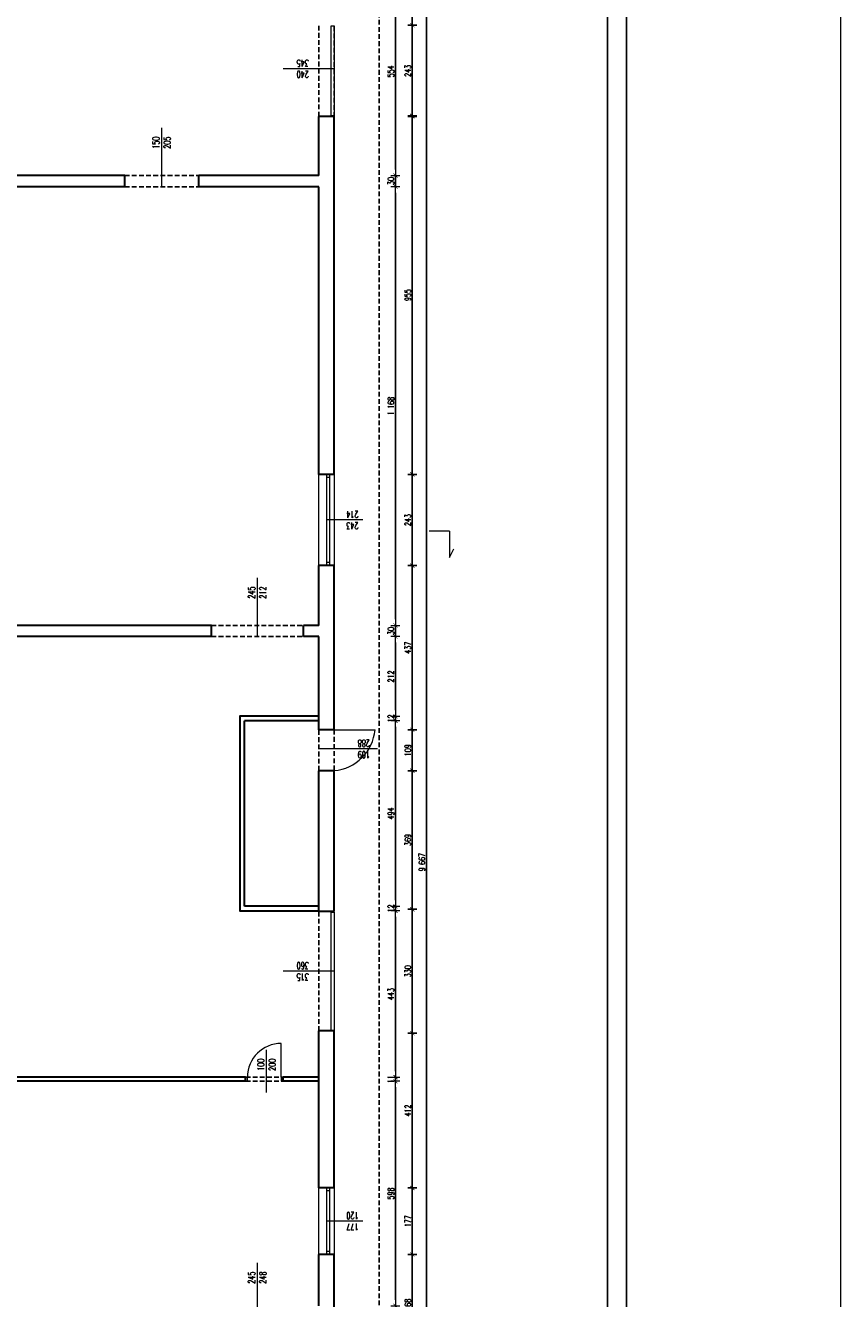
# Model space of a CAD drawing. Header units: millimetres. Extents: x -2948 to 78628, y 64669 to 215420.
# Tile 21 of 256: x 48060 to 50232, y 77015 to 80405. Entities that reach past the tile are written whole.
import ezdxf

# ---------------------------------------------------------------- set-up
doc = ezdxf.new("R2010")
doc.units = ezdxf.units.MM
doc.linetypes.add('HIDDEN', pattern=[9.525, 6.35, -3.175])
for name, color, linetype, lineweight in [('-stolarka', 103, 'Continuous', 13), ('1_OPIS_OKNA', 60, 'Continuous', 13), ('OPIS', 2, 'Continuous', 13), ('POMOC', 1, 'Continuous', 13), ('STOLARKA', 3, 'Continuous', 13), ('stolarka opis', 60, 'Continuous', 13), ('WYMIAR', 5, 'Continuous', 13), ('ŚCIANY', 7, 'Continuous', 30)]:
    doc.layers.add(name, color=color, linetype=linetype, lineweight=lineweight)
doc.layers.add('FORMATKA', color=7, linetype='Continuous')
doc.layers.add('pomocnicza', color=4, linetype='Continuous')
doc.styles.add('style2', font='romans.shx', dxfattribs={"width": 0.7})
doc.dimstyles.new('100', dxfattribs={"dimscale": 80, "dimtxt": 0.2, "dimasz": 0.2, "dimexe": 1.25, "dimexo": 0.625, "dimgap": 0.05, "dimtad": 1, "dimdec": 0, "dimdsep": 46, "dimlunit": 6, "dimtxsty": 'style2', "dimblk1": 'TICK', "dimblk2": 'TICK', "dimsah": 1, "dimcen": 0.2, "dimse1": 1, "dimse2": 1, "dimclrd": 256, "dimclrt": 2, "dimadec": 0, "dimazin": 0, "dimtfac": 1, "dimtdec": 0, "dimtix": 1, "dimtmove": 1, "dimatfit": 0, "dimldrblk": 'DOTSMALL', "dimfxl": 1, "dimtolj": 1, "dimtzin": 0, "dimarcsym": 0})

# ---------------------------------------------------------------- blocks, each defined once
blk = doc.blocks.new('TICK')
at = {"color": 5}
for p, q in [((-1, 0), (1, 0)), ((0, -0.75), (0, 0.75))]:
    blk.add_line(p, q, dxfattribs=at)
at = {"const_width": 0.1}
blk.add_lwpolyline([(-0.35, -0.35), (0.35, 0.35)], dxfattribs=at)
blk = doc.blocks.new('*D695')
at = {"layer": 'Defpoints', "color": 0, "ltscale": 2, "transparency": 16777216}
for p in [(48918.9, 80829.5), (48927.2, 80405.5), (49090.8, 80405.5)]:
    blk.add_point(p, dxfattribs=at)
at = {"layer": 'WYMIAR', "lineweight": -2, "ltscale": 2, "transparency": 16777216}
blk.add_line((49090.8, 80813.5), (49090.8, 80421.5), dxfattribs=at)
at = {"layer": 'WYMIAR', "lineweight": -2, "ltscale": 2, "transparency": 16777216, "xscale": 16, "yscale": 16, "zscale": 16}
for p, rotation in [((49090.8, 80829.5), 90), ((49090.8, 80405.5), 270)]:
    blk.add_blockref('TICK', p, dxfattribs=dict(at, rotation=rotation))
at = {"layer": 'WYMIAR', "color": 2, "ltscale": 2, "transparency": 16777216, "insert": (49078.8, 80617.5), "char_height": 16, "attachment_point": 5, "rotation": 90, "style": 'style2'}
blk.add_mtext('\\A1;424', dxfattribs=at)
blk = doc.blocks.new('_DotSmall')
at = {"layer": 'OPIS', "color": 0, "const_width": 0.5}
blk.add_lwpolyline([(-0.0625, 0, 1), (0.0625, 0, 1)], format="xyb", close=True, dxfattribs=at)
blk = doc.blocks.new('*D651')
at = {"layer": 'Defpoints', "color": 0, "ltscale": 2, "transparency": 16777216}
for p in [(48927.2, 80405.5), (48927.2, 80162.5), (49090.8, 80162.5)]:
    blk.add_point(p, dxfattribs=at)
at = {"layer": 'WYMIAR', "lineweight": -2, "ltscale": 2, "transparency": 16777216}
blk.add_line((49090.8, 80389.5), (49090.8, 80178.5), dxfattribs=at)
at = {"layer": 'WYMIAR', "lineweight": -2, "ltscale": 2, "transparency": 16777216, "xscale": 16, "yscale": 16, "zscale": 16}
for p, rotation in [((49090.8, 80405.5), 90), ((49090.8, 80162.5), 270)]:
    blk.add_blockref('TICK', p, dxfattribs=dict(at, rotation=rotation))
at = {"layer": 'WYMIAR', "color": 2, "ltscale": 2, "transparency": 16777216, "insert": (49078.8, 80284), "char_height": 16, "attachment_point": 5, "rotation": 90, "style": 'style2'}
blk.add_mtext('\\A1;243', dxfattribs=at)
blk = doc.blocks.new('*D696')
at = {"layer": 'Defpoints', "color": 0, "ltscale": 2, "transparency": 16777216}
for p in [(48927.2, 79209.5), (48927.2, 78966.5), (49090.8, 78966.5)]:
    blk.add_point(p, dxfattribs=at)
at = {"layer": 'WYMIAR', "lineweight": -2, "ltscale": 2, "transparency": 16777216}
blk.add_line((49090.8, 79193.5), (49090.8, 78982.5), dxfattribs=at)
at = {"layer": 'WYMIAR', "lineweight": -2, "ltscale": 2, "transparency": 16777216, "xscale": 16, "yscale": 16, "zscale": 16}
for p, rotation in [((49090.8, 79209.5), 90), ((49090.8, 78966.5), 270)]:
    blk.add_blockref('TICK', p, dxfattribs=dict(at, rotation=rotation))
at = {"layer": 'WYMIAR', "color": 2, "ltscale": 2, "transparency": 16777216, "insert": (49078.8, 79088), "char_height": 16, "attachment_point": 5, "rotation": 90, "style": 'style2'}
blk.add_mtext('\\A1;243', dxfattribs=at)
blk = doc.blocks.new('*D652')
at = {"layer": 'Defpoints', "color": 0, "ltscale": 2, "transparency": 16777216}
for p in [(48927.2, 78966.5), (48886.2, 78529.5), (49090.8, 78529.5)]:
    blk.add_point(p, dxfattribs=at)
at = {"layer": 'WYMIAR', "lineweight": -2, "ltscale": 2, "transparency": 16777216}
blk.add_line((49090.8, 78950.5), (49090.8, 78545.5), dxfattribs=at)
at = {"layer": 'WYMIAR', "lineweight": -2, "ltscale": 2, "transparency": 16777216, "xscale": 16, "yscale": 16, "zscale": 16}
for p, rotation in [((49090.8, 78966.5), 90), ((49090.8, 78529.5), 270)]:
    blk.add_blockref('TICK', p, dxfattribs=dict(at, rotation=rotation))
at = {"layer": 'WYMIAR', "color": 2, "ltscale": 2, "transparency": 16777216, "insert": (49078.8, 78748), "char_height": 16, "attachment_point": 5, "rotation": 90, "style": 'style2'}
blk.add_mtext('\\A1;437', dxfattribs=at)
blk = doc.blocks.new('*D653')
at = {"layer": 'Defpoints', "color": 0, "ltscale": 2, "transparency": 16777216}
for p in [(48927.2, 78420.5), (48933.2, 78051.5), (49090.8, 78051.5)]:
    blk.add_point(p, dxfattribs=at)
at = {"layer": 'WYMIAR', "lineweight": -2, "ltscale": 2, "transparency": 16777216}
blk.add_line((49090.8, 78404.5), (49090.8, 78067.5), dxfattribs=at)
at = {"layer": 'WYMIAR', "lineweight": -2, "ltscale": 2, "transparency": 16777216, "xscale": 16, "yscale": 16, "zscale": 16}
for p, rotation in [((49090.8, 78420.5), 90), ((49090.8, 78051.5), 270)]:
    blk.add_blockref('TICK', p, dxfattribs=dict(at, rotation=rotation))
at = {"layer": 'WYMIAR', "color": 2, "ltscale": 2, "transparency": 16777216, "insert": (49078.8, 78236), "char_height": 16, "attachment_point": 5, "rotation": 90, "style": 'style2'}
blk.add_mtext('\\A1;369', dxfattribs=at)
blk = doc.blocks.new('*D654')
at = {"layer": 'Defpoints', "color": 0, "ltscale": 2, "transparency": 16777216}
for p in [(48882.6, 78051.5), (48882.6, 77721.5), (49090.8, 77721.5)]:
    blk.add_point(p, dxfattribs=at)
at = {"layer": 'WYMIAR', "lineweight": -2, "ltscale": 2, "transparency": 16777216}
blk.add_line((49090.8, 78035.5), (49090.8, 77737.5), dxfattribs=at)
at = {"layer": 'WYMIAR', "lineweight": -2, "ltscale": 2, "transparency": 16777216, "xscale": 16, "yscale": 16, "zscale": 16}
for p, rotation in [((49090.8, 78051.5), 90), ((49090.8, 77721.5), 270)]:
    blk.add_blockref('TICK', p, dxfattribs=dict(at, rotation=rotation))
at = {"layer": 'WYMIAR', "color": 2, "ltscale": 2, "transparency": 16777216, "insert": (49078.8, 77886.5), "char_height": 16, "attachment_point": 5, "rotation": 90, "style": 'style2'}
blk.add_mtext('\\A1;330', dxfattribs=at)
blk = doc.blocks.new('*D697')
at = {"layer": 'Defpoints', "color": 0, "ltscale": 2, "transparency": 16777216}
for p in [(48930.2, 77721.5), (48927.2, 77309.5), (49090.8, 77309.5)]:
    blk.add_point(p, dxfattribs=at)
at = {"layer": 'WYMIAR', "lineweight": -2, "ltscale": 2, "transparency": 16777216}
blk.add_line((49090.8, 77705.5), (49090.8, 77325.5), dxfattribs=at)
at = {"layer": 'WYMIAR', "lineweight": -2, "ltscale": 2, "transparency": 16777216, "xscale": 16, "yscale": 16, "zscale": 16}
for p, rotation in [((49090.8, 77721.5), 90), ((49090.8, 77309.5), 270)]:
    blk.add_blockref('TICK', p, dxfattribs=dict(at, rotation=rotation))
at = {"layer": 'WYMIAR', "color": 2, "ltscale": 2, "transparency": 16777216, "insert": (49078.8, 77515.5), "char_height": 16, "attachment_point": 5, "rotation": 90, "style": 'style2'}
blk.add_mtext('\\A1;412', dxfattribs=at)
blk = doc.blocks.new('*D698')
at = {"layer": 'Defpoints', "color": 0, "ltscale": 2, "transparency": 16777216}
for p in [(48927.2, 77309.5), (48927.2, 77132.5), (49090.8, 77132.5)]:
    blk.add_point(p, dxfattribs=at)
at = {"layer": 'WYMIAR', "lineweight": -2, "ltscale": 2, "transparency": 16777216}
blk.add_line((49090.8, 77293.5), (49090.8, 77148.5), dxfattribs=at)
at = {"layer": 'WYMIAR', "lineweight": -2, "ltscale": 2, "transparency": 16777216, "xscale": 16, "yscale": 16, "zscale": 16}
for p, rotation in [((49090.8, 77309.5), 90), ((49090.8, 77132.5), 270)]:
    blk.add_blockref('TICK', p, dxfattribs=dict(at, rotation=rotation))
at = {"layer": 'WYMIAR', "color": 2, "ltscale": 2, "transparency": 16777216, "insert": (49078.8, 77221), "char_height": 16, "attachment_point": 5, "rotation": 90, "style": 'style2'}
blk.add_mtext('\\A1;177', dxfattribs=at)
blk = doc.blocks.new('*D699')
at = {"layer": 'Defpoints', "color": 0, "ltscale": 2, "transparency": 16777216}
for p in [(48927.2, 77132.5), (48899.3, 76864.5), (49090.8, 76864.5)]:
    blk.add_point(p, dxfattribs=at)
at = {"layer": 'WYMIAR', "lineweight": -2, "ltscale": 2, "transparency": 16777216}
blk.add_line((49090.8, 77116.5), (49090.8, 76880.5), dxfattribs=at)
at = {"layer": 'WYMIAR', "lineweight": -2, "ltscale": 2, "transparency": 16777216, "xscale": 16, "yscale": 16, "zscale": 16}
for p, rotation in [((49090.8, 77132.5), 90), ((49090.8, 76864.5), 270)]:
    blk.add_blockref('TICK', p, dxfattribs=dict(at, rotation=rotation))
at = {"layer": 'WYMIAR', "color": 2, "ltscale": 2, "transparency": 16777216, "insert": (49078.8, 76998.5), "char_height": 16, "attachment_point": 5, "rotation": 90, "style": 'style2'}
blk.add_mtext('\\A1;268', dxfattribs=at)
blk = doc.blocks.new('G$C3C8CBBD8')
at = {"layer": 'STOLARKA', "ltscale": 2}
blk.add_line((11, 5), (101, 5), dxfattribs=at)
for points in [[(0, 95), (11, 95), (11, 100), (0, 100)], [(0, 0), (11, 0), (11, 5), (0, 5)]]:
    blk.add_lwpolyline(points, close=True, dxfattribs=at)
blk.add_arc((11, 5), 90, 0, 90, dxfattribs=at)
blk = doc.blocks.new('*D718')
at = {"layer": 'Defpoints', "color": 0, "ltscale": 2, "transparency": 16777216}
for p in [(48927.2, 80164), (49090.8, 80164), (48927.2, 79209.5)]:
    blk.add_point(p, dxfattribs=at)
at = {"layer": 'WYMIAR', "lineweight": -2, "ltscale": 2, "transparency": 16777216}
blk.add_line((49090.8, 79225.5), (49090.8, 80148), dxfattribs=at)
at = {"layer": 'WYMIAR', "lineweight": -2, "ltscale": 2, "transparency": 16777216, "xscale": 16, "yscale": 16, "zscale": 16}
for p, rotation in [((49090.8, 80164), 90), ((49090.8, 79209.5), 270)]:
    blk.add_blockref('TICK', p, dxfattribs=dict(at, rotation=rotation))
at = {"layer": 'WYMIAR', "color": 2, "ltscale": 2, "transparency": 16777216, "insert": (49078.8, 79686.8), "char_height": 16, "attachment_point": 5, "rotation": 90, "style": 'style2'}
blk.add_mtext('\\A1;955', dxfattribs=at)
blk = doc.blocks.new('*D668')
at = {"layer": 'Defpoints', "color": 0, "ltscale": 2, "transparency": 16777216}
for p in [(48927.2, 78529.5), (48927.2, 78420.5), (49090.8, 78420.5)]:
    blk.add_point(p, dxfattribs=at)
at = {"layer": 'WYMIAR', "lineweight": -2, "ltscale": 2, "transparency": 16777216}
blk.add_line((49090.8, 78513.5), (49090.8, 78436.5), dxfattribs=at)
at = {"layer": 'WYMIAR', "lineweight": -2, "ltscale": 2, "transparency": 16777216, "xscale": 16, "yscale": 16, "zscale": 16}
for p, rotation in [((49090.8, 78529.5), 90), ((49090.8, 78420.5), 270)]:
    blk.add_blockref('TICK', p, dxfattribs=dict(at, rotation=rotation))
at = {"layer": 'WYMIAR', "color": 2, "ltscale": 2, "transparency": 16777216, "insert": (49078.8, 78475), "char_height": 16, "attachment_point": 5, "rotation": 90, "style": 'style2'}
blk.add_mtext('\\A1;109', dxfattribs=at)
blk = doc.blocks.new('*D1006')
at = {"layer": 'Defpoints', "color": 0, "ltscale": 2, "transparency": 16777216}
for p in [(48998.2, 83010.5), (48998.2, 73343.5), (49128.5, 73343.5)]:
    blk.add_point(p, dxfattribs=at)
at = {"layer": 'WYMIAR', "lineweight": -2, "ltscale": 2, "transparency": 16777216}
blk.add_line((49128.5, 82994.5), (49128.5, 73359.5), dxfattribs=at)
at = {"layer": 'WYMIAR', "lineweight": -2, "ltscale": 2, "transparency": 16777216, "xscale": 16, "yscale": 16, "zscale": 16}
for p, rotation in [((49128.5, 83010.5), 90), ((49128.5, 73343.5), 270)]:
    blk.add_blockref('TICK', p, dxfattribs=dict(at, rotation=rotation))
at = {"layer": 'WYMIAR', "color": 2, "ltscale": 2, "transparency": 16777216, "insert": (49116.5, 78177), "char_height": 16, "attachment_point": 5, "rotation": 90, "style": 'style2'}
blk.add_mtext('\\A1;9\xa0667', dxfattribs=at)
blk = doc.blocks.new('*D1015')
at = {"layer": 'Defpoints', "color": 0, "ltscale": 2, "transparency": 16777216}
for p in [(48841.6, 77593.5), (49045.9, 77593.5), (48841.6, 76995.5)]:
    blk.add_point(p, dxfattribs=at)
at = {"layer": 'WYMIAR', "lineweight": -2, "ltscale": 2, "transparency": 16777216}
blk.add_line((49045.9, 77011.5), (49045.9, 77577.5), dxfattribs=at)
at = {"layer": 'WYMIAR', "lineweight": -2, "ltscale": 2, "transparency": 16777216, "xscale": 16, "yscale": 16, "zscale": 16}
for p, rotation in [((49045.9, 77593.5), 90), ((49045.9, 76995.5), 270)]:
    blk.add_blockref('TICK', p, dxfattribs=dict(at, rotation=rotation))
at = {"layer": 'WYMIAR', "color": 2, "ltscale": 2, "transparency": 16777216, "insert": (49033.9, 77294.5), "char_height": 16, "attachment_point": 5, "rotation": 90, "style": 'style2'}
blk.add_mtext('\\A1;598', dxfattribs=at)
blk = doc.blocks.new('*D1016')
at = {"layer": 'Defpoints', "color": 0, "ltscale": 2, "transparency": 16777216}
for p in [(48841.6, 77604.5), (48841.6, 77593.5), (49045.9, 77604.5)]:
    blk.add_point(p, dxfattribs=at)
at = {"layer": 'WYMIAR', "lineweight": -2, "ltscale": 2, "transparency": 16777216}
for p, q in [((49045.9, 77620.5), (49045.9, 77636.5)), ((49045.9, 77593.5), (49045.9, 77604.5)), ((49045.9, 77577.5), (49045.9, 77561.5))]:
    blk.add_line(p, q, dxfattribs=at)
at = {"layer": 'WYMIAR', "lineweight": -2, "ltscale": 2, "transparency": 16777216, "xscale": 16, "yscale": 16, "zscale": 16}
for p, rotation in [((49045.9, 77604.5), 270), ((49045.9, 77593.5), 90)]:
    blk.add_blockref('TICK', p, dxfattribs=dict(at, rotation=rotation))
at = {"layer": 'WYMIAR', "color": 2, "ltscale": 2, "transparency": 16777216, "insert": (49033.9, 77599), "char_height": 16, "attachment_point": 5, "rotation": 90, "style": 'style2'}
blk.add_mtext('\\A1;11', dxfattribs=at)
blk = doc.blocks.new('*D1017')
at = {"layer": 'Defpoints', "color": 0, "ltscale": 2, "transparency": 16777216}
for p in [(48841.6, 78047.5), (49045.9, 78047.5), (48841.6, 77604.5)]:
    blk.add_point(p, dxfattribs=at)
at = {"layer": 'WYMIAR', "lineweight": -2, "ltscale": 2, "transparency": 16777216}
blk.add_line((49045.9, 77620.5), (49045.9, 78031.5), dxfattribs=at)
at = {"layer": 'WYMIAR', "lineweight": -2, "ltscale": 2, "transparency": 16777216, "xscale": 16, "yscale": 16, "zscale": 16}
for p, rotation in [((49045.9, 78047.5), 90), ((49045.9, 77604.5), 270)]:
    blk.add_blockref('TICK', p, dxfattribs=dict(at, rotation=rotation))
at = {"layer": 'WYMIAR', "color": 2, "ltscale": 2, "transparency": 16777216, "insert": (49033.9, 77826), "char_height": 16, "attachment_point": 5, "rotation": 90, "style": 'style2'}
blk.add_mtext('\\A1;443', dxfattribs=at)
blk = doc.blocks.new('*D1018')
at = {"layer": 'Defpoints', "color": 0, "ltscale": 2, "transparency": 16777216}
for p in [(48841.6, 78059.5), (48841.6, 78047.5), (49045.9, 78059.5)]:
    blk.add_point(p, dxfattribs=at)
at = {"layer": 'WYMIAR', "lineweight": -2, "ltscale": 2, "transparency": 16777216}
for p, q in [((49045.9, 78075.5), (49045.9, 78091.5)), ((49045.9, 78047.5), (49045.9, 78059.5)), ((49045.9, 78031.5), (49045.9, 78015.5))]:
    blk.add_line(p, q, dxfattribs=at)
at = {"layer": 'WYMIAR', "lineweight": -2, "ltscale": 2, "transparency": 16777216, "xscale": 16, "yscale": 16, "zscale": 16}
for p, rotation in [((49045.9, 78059.5), 270), ((49045.9, 78047.5), 90)]:
    blk.add_blockref('TICK', p, dxfattribs=dict(at, rotation=rotation))
at = {"layer": 'WYMIAR', "color": 2, "ltscale": 2, "transparency": 16777216, "insert": (49033.9, 78053.5), "char_height": 16, "attachment_point": 5, "rotation": 90, "style": 'style2'}
blk.add_mtext('\\A1;12', dxfattribs=at)
blk = doc.blocks.new('*D1019')
at = {"layer": 'Defpoints', "color": 0, "ltscale": 2, "transparency": 16777216}
for p in [(48841.6, 78553.5), (49045.9, 78553.5), (48841.6, 78059.5)]:
    blk.add_point(p, dxfattribs=at)
at = {"layer": 'WYMIAR', "lineweight": -2, "ltscale": 2, "transparency": 16777216}
blk.add_line((49045.9, 78075.5), (49045.9, 78537.5), dxfattribs=at)
at = {"layer": 'WYMIAR', "lineweight": -2, "ltscale": 2, "transparency": 16777216, "xscale": 16, "yscale": 16, "zscale": 16}
for p, rotation in [((49045.9, 78553.5), 90), ((49045.9, 78059.5), 270)]:
    blk.add_blockref('TICK', p, dxfattribs=dict(at, rotation=rotation))
at = {"layer": 'WYMIAR', "color": 2, "ltscale": 2, "transparency": 16777216, "insert": (49033.9, 78306.5), "char_height": 16, "attachment_point": 5, "rotation": 90, "style": 'style2'}
blk.add_mtext('\\A1;494', dxfattribs=at)
blk = doc.blocks.new('*D1020')
at = {"layer": 'Defpoints', "color": 0, "ltscale": 2, "transparency": 16777216}
for p in [(48841.6, 78565.5), (48841.6, 78553.5), (49045.9, 78565.5)]:
    blk.add_point(p, dxfattribs=at)
at = {"layer": 'WYMIAR', "lineweight": -2, "ltscale": 2, "transparency": 16777216}
for p, q in [((49045.9, 78581.5), (49045.9, 78597.5)), ((49045.9, 78553.5), (49045.9, 78565.5)), ((49045.9, 78537.5), (49045.9, 78521.5))]:
    blk.add_line(p, q, dxfattribs=at)
at = {"layer": 'WYMIAR', "lineweight": -2, "ltscale": 2, "transparency": 16777216, "xscale": 16, "yscale": 16, "zscale": 16}
for p, rotation in [((49045.9, 78565.5), 270), ((49045.9, 78553.5), 90)]:
    blk.add_blockref('TICK', p, dxfattribs=dict(at, rotation=rotation))
at = {"layer": 'WYMIAR', "color": 2, "ltscale": 2, "transparency": 16777216, "insert": (49033.9, 78559.5), "char_height": 16, "attachment_point": 5, "rotation": 90, "style": 'style2'}
blk.add_mtext('\\A1;12', dxfattribs=at)
blk = doc.blocks.new('*D1021')
at = {"layer": 'Defpoints', "color": 0, "ltscale": 2, "transparency": 16777216}
for p in [(48841.6, 78777.5), (49045.9, 78777.5), (48841.6, 78565.5)]:
    blk.add_point(p, dxfattribs=at)
at = {"layer": 'WYMIAR', "lineweight": -2, "ltscale": 2, "transparency": 16777216}
blk.add_line((49045.9, 78581.5), (49045.9, 78761.5), dxfattribs=at)
at = {"layer": 'WYMIAR', "lineweight": -2, "ltscale": 2, "transparency": 16777216, "xscale": 16, "yscale": 16, "zscale": 16}
for p, rotation in [((49045.9, 78777.5), 90), ((49045.9, 78565.5), 270)]:
    blk.add_blockref('TICK', p, dxfattribs=dict(at, rotation=rotation))
at = {"layer": 'WYMIAR', "color": 2, "ltscale": 2, "transparency": 16777216, "insert": (49033.9, 78671.5), "char_height": 16, "attachment_point": 5, "rotation": 90, "style": 'style2'}
blk.add_mtext('\\A1;212', dxfattribs=at)
blk = doc.blocks.new('*D1022')
at = {"layer": 'Defpoints', "color": 0, "ltscale": 2, "transparency": 16777216}
for p in [(48841.6, 78807.5), (49045.9, 78807.5), (48841.6, 78777.5)]:
    blk.add_point(p, dxfattribs=at)
at = {"layer": 'WYMIAR', "lineweight": -2, "ltscale": 2, "transparency": 16777216}
for p, q in [((49045.9, 78823.5), (49045.9, 78839.5)), ((49045.9, 78777.5), (49045.9, 78807.5)), ((49045.9, 78761.5), (49045.9, 78745.5))]:
    blk.add_line(p, q, dxfattribs=at)
at = {"layer": 'WYMIAR', "lineweight": -2, "ltscale": 2, "transparency": 16777216, "xscale": 16, "yscale": 16, "zscale": 16}
for p, rotation in [((49045.9, 78807.5), 270), ((49045.9, 78777.5), 90)]:
    blk.add_blockref('TICK', p, dxfattribs=dict(at, rotation=rotation))
at = {"layer": 'WYMIAR', "color": 2, "ltscale": 2, "transparency": 16777216, "insert": (49033.9, 78792.5), "char_height": 16, "attachment_point": 5, "rotation": 90, "style": 'style2'}
blk.add_mtext('\\A1;30', dxfattribs=at)
blk = doc.blocks.new('*D1023')
at = {"layer": 'Defpoints', "color": 0, "ltscale": 2, "transparency": 16777216}
for p in [(48841.6, 79975.5), (49045.9, 79975.5), (48841.6, 78807.5)]:
    blk.add_point(p, dxfattribs=at)
at = {"layer": 'WYMIAR', "lineweight": -2, "ltscale": 2, "transparency": 16777216}
blk.add_line((49045.9, 78823.5), (49045.9, 79959.5), dxfattribs=at)
at = {"layer": 'WYMIAR', "lineweight": -2, "ltscale": 2, "transparency": 16777216, "xscale": 16, "yscale": 16, "zscale": 16}
for p, rotation in [((49045.9, 79975.5), 90), ((49045.9, 78807.5), 270)]:
    blk.add_blockref('TICK', p, dxfattribs=dict(at, rotation=rotation))
at = {"layer": 'WYMIAR', "color": 2, "ltscale": 2, "transparency": 16777216, "insert": (49033.9, 79391.5), "char_height": 16, "attachment_point": 5, "rotation": 90, "style": 'style2'}
blk.add_mtext('\\A1;1\xa0168', dxfattribs=at)
blk = doc.blocks.new('*D1024')
at = {"layer": 'Defpoints', "color": 0, "ltscale": 2, "transparency": 16777216}
for p in [(48841.6, 80005.5), (49045.9, 80005.5), (48841.6, 79975.5)]:
    blk.add_point(p, dxfattribs=at)
at = {"layer": 'WYMIAR', "lineweight": -2, "ltscale": 2, "transparency": 16777216}
for p, q in [((49045.9, 80021.5), (49045.9, 80037.5)), ((49045.9, 79975.5), (49045.9, 80005.5)), ((49045.9, 79959.5), (49045.9, 79943.5))]:
    blk.add_line(p, q, dxfattribs=at)
at = {"layer": 'WYMIAR', "lineweight": -2, "ltscale": 2, "transparency": 16777216, "xscale": 16, "yscale": 16, "zscale": 16}
for p, rotation in [((49045.9, 80005.5), 270), ((49045.9, 79975.5), 90)]:
    blk.add_blockref('TICK', p, dxfattribs=dict(at, rotation=rotation))
at = {"layer": 'WYMIAR', "color": 2, "ltscale": 2, "transparency": 16777216, "insert": (49033.9, 79990.5), "char_height": 16, "attachment_point": 5, "rotation": 90, "style": 'style2'}
blk.add_mtext('\\A1;30', dxfattribs=at)
blk = doc.blocks.new('*D1025')
at = {"layer": 'Defpoints', "color": 0, "ltscale": 2, "transparency": 16777216}
for p in [(48841.6, 80559.5), (49045.9, 80559.5), (48841.6, 80005.5)]:
    blk.add_point(p, dxfattribs=at)
at = {"layer": 'WYMIAR', "lineweight": -2, "ltscale": 2, "transparency": 16777216}
blk.add_line((49045.9, 80021.5), (49045.9, 80543.5), dxfattribs=at)
at = {"layer": 'WYMIAR', "lineweight": -2, "ltscale": 2, "transparency": 16777216, "xscale": 16, "yscale": 16, "zscale": 16}
for p, rotation in [((49045.9, 80559.5), 90), ((49045.9, 80005.5), 270)]:
    blk.add_blockref('TICK', p, dxfattribs=dict(at, rotation=rotation))
at = {"layer": 'WYMIAR', "color": 2, "ltscale": 2, "transparency": 16777216, "insert": (49033.9, 80282.5), "char_height": 16, "attachment_point": 5, "rotation": 90, "style": 'style2'}
blk.add_mtext('\\A1;554', dxfattribs=at)

msp = doc.modelspace()

# ---------------------------------------------------------------- linework, layer by layer
at = {"layer": '-stolarka'}
for p, q in [((48862.6, 79209.5), (48862.6, 78966.5)), ((48870.6, 79201.5), (48862.6, 79201.5)), ((48870.6, 79209.5), (48870.6, 78966.5)), ((48870.6, 78974.5), (48862.6, 78974.5)), ((48862.6, 77309.5), (48862.6, 77132.5)), ((48870.6, 77301.5), (48862.6, 77301.5)), ((48870.6, 77309.5), (48870.6, 77132.5)), ((48870.6, 77140.5), (48862.6, 77140.5))]:
    msp.add_line(p, q, dxfattribs=at)
at = {"layer": '-stolarka', "ltscale": 2}
for points in [[(48874.6, 80164), (48874.6, 80404), (48882.6, 80404), (48882.6, 80164)], [(48874.6, 77729), (48874.6, 78044), (48882.6, 78044), (48882.6, 77729)]]:
    msp.add_lwpolyline(points, close=True, dxfattribs=at)
at = {"layer": '1_OPIS_OKNA'}
for p, q in [((48958.9, 79088), (48862.6, 79088)), ((48958.9, 77221), (48862.6, 77221))]:
    msp.add_line(p, q, dxfattribs=at)
at = {"layer": 'FORMATKA', "ltscale": 2}
for points in [[(49661.2, 83447.1), (49661.2, 72947.1), (46691.2, 72947.1), (46691.2, 83447.1)], [(46741.2, 72997.1), (46741.2, 83392.1), (49611.2, 83392.1), (49611.2, 72997.1)]]:
    msp.add_lwpolyline(points, close=True, dxfattribs=at)
at = {"layer": 'POMOC'}
for p, q in [((48423.1, 79975.5), (48423.1, 80132.1)), ((48841.6, 78966.5), (48841.6, 79209.5)), ((48882.6, 79209.5), (48882.6, 78966.5)), ((48678.1, 78777.5), (48678.1, 78934.1)), ((48998.2, 78478.4), (48841.6, 78478.4)), ((48702.6, 77563.2), (48702.6, 77676.8)), ((48841.6, 77132.5), (48841.6, 77309.5)), ((48882.6, 77309.5), (48882.6, 77132.5)), ((48678.1, 76953.5), (48678.1, 77110.1))]:
    msp.add_line(p, q, dxfattribs=at)
at = {"layer": 'pomocnicza', "linetype": 'HIDDEN', "ltscale": 2}
for p, q in [((49002.6, 83010.5), (49002.6, 73343.5)), ((48841.6, 80162.5), (48841.6, 80405.5)), ((48882.6, 80402.5), (48882.6, 80162.5)), ((48324.6, 80005.5), (48521.6, 80005.5)), ((48324.6, 79975.5), (48521.6, 79975.5)), ((48555.6, 78807.5), (48800.6, 78807.5)), ((48555.6, 78777.5), (48800.6, 78777.5)), ((48841.6, 78420.5), (48841.6, 78529.5)), ((48882.6, 78529.5), (48882.6, 78420.5)), ((48841.6, 77727.5), (48841.6, 78045.5)), ((48646.6, 77604.5), (48746.6, 77604.5)), ((48646.6, 77593.5), (48746.6, 77593.5))]:
    msp.add_line(p, q, dxfattribs=at)
at = {"layer": 'STOLARKA', "ltscale": 2}
for p, q in [((49189.8, 79058.1), (49135.8, 79058.1)), ((49189.8, 79058.1), (49189.8, 78988.3)), ((49189.8, 78988.3), (49201.7, 79011.5)), ((48882.6, 78529.5), (48991.6, 78529.5)), ((48882.6, 78529.5), (48991.6, 78529.5))]:
    msp.add_line(p, q, dxfattribs=at)
msp.add_arc((48872.1, 78540), 119.9, 275.0031, 354.9969, dxfattribs=at)
at = {"layer": 'stolarka opis'}
for p, q in [((48882.6, 80289.7), (48747, 80289.7)), ((48882.6, 77886.5), (48747, 77886.5))]:
    msp.add_line(p, q, dxfattribs=at)
at = {"layer": 'WYMIAR', "color": 3, "ltscale": 2}
msp.add_lwpolyline([(35374.9, 64756.8), (35374.9, 95942.6), (50231.7, 95854.4), (50231.7, 64668.6)], close=True, dxfattribs=at)
at = {"layer": 'ŚCIANY', "ltscale": 2}
for p, q in [((48841.6, 80005.5), (48841.6, 80162.5)), ((48882.6, 80162.5), (48841.6, 80162.5)), ((48882.6, 80162.5), (48847.6, 80162.5)), ((48882.6, 79936.5), (48882.6, 80162.5)), ((48324.6, 80005.5), (47680.6, 80005.5)), ((48324.6, 79975.5), (48324.6, 80005.5)), ((48521.6, 79975.5), (48521.6, 80005.5)), ((48841.6, 80005.5), (48521.6, 80005.5)), ((48324.6, 79975.5), (47689.6, 79975.5)), ((48841.6, 79975.5), (48521.6, 79975.5)), ((48841.6, 79746.5), (48841.6, 79975.5)), ((48882.6, 79209.5), (48882.6, 79936.5)), ((48841.6, 79209.5), (48841.6, 79746.5)), ((48882.6, 79209.5), (48841.6, 79209.5)), ((48841.6, 78807.5), (48841.6, 78966.5)), ((48882.6, 78966.5), (48841.6, 78966.5)), ((48882.6, 78966.5), (48847.6, 78966.5)), ((48882.6, 78529.5), (48882.6, 78966.5)), ((48555.6, 78807.5), (47680.6, 78807.5)), ((48555.6, 78777.5), (48555.6, 78807.5)), ((48800.6, 78777.5), (48800.6, 78807.5)), ((48841.6, 78807.5), (48800.6, 78807.5)), ((48555.6, 78777.5), (47680.6, 78777.5)), ((48841.6, 78777.5), (48800.6, 78777.5)), ((48841.6, 78529.5), (48841.6, 78777.5)), ((48882.6, 78529.5), (48841.6, 78529.5)), ((48841.6, 78045.5), (48841.6, 78420.5)), ((48882.6, 78420.5), (48841.6, 78420.5)), ((48882.6, 78045.5), (48882.6, 78420.5)), ((48882.6, 78045.5), (48841.6, 78045.5)), ((48841.6, 77309.5), (48841.6, 77727.5)), ((48882.6, 77727.5), (48841.6, 77727.5)), ((48882.6, 77309.5), (48882.6, 77727.5)), ((48646.6, 77604.5), (47680.6, 77604.5)), ((48646.6, 77593.5), (47680.6, 77593.5)), ((48646.6, 77593.5), (48646.6, 77604.5)), ((48746.6, 77593.5), (48746.6, 77604.5)), ((48841.6, 77604.5), (48746.6, 77604.5)), ((48841.6, 77593.5), (48746.6, 77593.5)), ((48882.6, 77309.5), (48841.6, 77309.5)), ((48841.6, 76995.5), (48841.6, 77132.5)), ((48882.6, 77132.5), (48841.6, 77132.5)), ((48882.6, 76864.5), (48882.6, 77132.5))]:
    msp.add_line(p, q, dxfattribs=at)
at = {"layer": 'ŚCIANY'}
for points in [[(48841.6, 78565.5), (48841.6, 78565.5), (48631.6, 78565.5), (48631.6, 78047.5), (48841.6, 78047.5)], [(48643.6, 78059.5), (48643.6, 78553.5)], [(48841.6, 78553.5), (48643.6, 78553.5)], [(48841.6, 78059.5), (48643.6, 78059.5)]]:
    msp.add_lwpolyline(points, dxfattribs=at)

# ---------------------------------------------------------------- block references
at = {"layer": 'STOLARKA', "ltscale": 2, "rotation": 90}
msp.add_blockref('G$C3C8CBBD8', (48746.6, 77593.5), dxfattribs=at)

# ---------------------------------------------------------------- texts
at = {"layer": '1_OPIS_OKNA', "ltscale": 0.2, "char_height": 18, "width": 280.137, "attachment_point": 1, "rotation": 179.9915, "style": 'style2'}
for s, insert in [('243\\P214', (48947.6, 79063.7)), ('177\\P120', (48947.6, 77196.7))]:
    msp.add_mtext(s, dxfattribs=dict(at, insert=insert))
at = {"layer": 'OPIS', "linetype": 'Continuous', "ltscale": 0.2, "char_height": 18, "width": 280.137, "attachment_point": 1, "style": 'style2'}
for s, insert, rotation in [('150\\P205', (48398.8, 80076.5), 89.9915), ('245\\P212', (48653.8, 78878.5), 89.9915), ('109\\P288', (48977.8, 78454.2), 179.9915), ('100\\P200', (48678.3, 77621.3), 89.9915), ('245\\P248', (48653.8, 77054.5), 89.9915)]:
    msp.add_mtext(s, dxfattribs=dict(at, insert=insert, rotation=rotation))
at = {"layer": 'stolarka opis', "linetype": 'Continuous', "ltscale": 0.2, "char_height": 18, "width": 280.137, "attachment_point": 1, "rotation": 179.9915, "style": 'style2'}
for s, insert in [('240\\P345', (48815.2, 80265.5)), ('315\\P360', (48815.2, 77862.2))]:
    msp.add_mtext(s, dxfattribs=dict(at, insert=insert))

# ---------------------------------------------------------------- dimensions: what is measured, and where the dimension line sits
at = {"layer": 'WYMIAR', "ltscale": 2}
for base, p1, p2, picture, middle in [((49128.5, 73343.5), (48998.2, 83010.5), (48998.2, 73343.5), '*D1006', (49116.5, 78177)), ((49090.8, 80405.5), (48918.9, 80829.5), (48927.2, 80405.5), '*D695', (49078.8, 80617.5)), ((49045.9, 80559.5), (48841.6, 80005.5), (48841.6, 80559.5), '*D1025', (49033.9, 80282.5)), ((49090.8, 80162.5), (48927.2, 80405.5), (48927.2, 80162.5), '*D651', (49078.8, 80284)), ((49045.9, 80005.5), (48841.6, 79975.5), (48841.6, 80005.5), '*D1024', (49033.9, 79990.5)), ((49045.9, 79975.5), (48841.6, 78807.5), (48841.6, 79975.5), '*D1023', (49033.9, 79391.5)), ((49090.8, 78966.5), (48927.2, 79209.5), (48927.2, 78966.5), '*D696', (49078.8, 79088)), ((49090.8, 78529.5), (48927.2, 78966.5), (48886.2, 78529.5), '*D652', (49078.8, 78748)), ((49045.9, 78807.5), (48841.6, 78777.5), (48841.6, 78807.5), '*D1022', (49033.9, 78792.5)), ((49045.9, 78777.5), (48841.6, 78565.5), (48841.6, 78777.5), '*D1021', (49033.9, 78671.5)), ((49045.9, 78565.5), (48841.6, 78553.5), (48841.6, 78565.5), '*D1020', (49033.9, 78559.5)), ((49045.9, 78553.5), (48841.6, 78059.5), (48841.6, 78553.5), '*D1019', (49033.9, 78306.5)), ((49090.8, 78420.5), (48927.2, 78529.5), (48927.2, 78420.5), '*D668', (49078.8, 78475)), ((49090.8, 78051.5), (48927.2, 78420.5), (48933.2, 78051.5), '*D653', (49078.8, 78236)), ((49045.9, 78059.5), (48841.6, 78047.5), (48841.6, 78059.5), '*D1018', (49033.9, 78053.5)), ((49090.8, 77721.5), (48882.6, 78051.5), (48882.6, 77721.5), '*D654', (49078.8, 77886.5)), ((49045.9, 78047.5), (48841.6, 77604.5), (48841.6, 78047.5), '*D1017', (49033.9, 77826)), ((49090.8, 77309.5), (48930.2, 77721.5), (48927.2, 77309.5), '*D697', (49078.8, 77515.5)), ((49045.9, 77604.5), (48841.6, 77593.5), (48841.6, 77604.5), '*D1016', (49033.9, 77599)), ((49045.9, 77593.5), (48841.6, 76995.5), (48841.6, 77593.5), '*D1015', (49033.9, 77294.5)), ((49090.8, 77132.5), (48927.2, 77309.5), (48927.2, 77132.5), '*D698', (49078.8, 77221)), ((49090.8, 76864.5), (48927.2, 77132.5), (48899.3, 76864.5), '*D699', (49078.8, 76998.5))]:
    dim = msp.add_linear_dim(base=base, p1=p1, p2=p2, angle=90, dimstyle='100', dxfattribs=at)
    dim.commit()
    dim.dimension.update_dxf_attribs({"geometry": picture, "text_midpoint": middle})
dim = msp.add_aligned_dim(p1=(48927.2378081, 79209.5080785), p2=(48927.2378081, 80164.0080785), distance=-163.570603, dimstyle='100', dxfattribs=at)
dim.commit()
dim.dimension.update_dxf_attribs({"geometry": '*D718', "text_midpoint": (49078.808411, 79686.7580785)})

doc.saveas('drawing.dxf')
